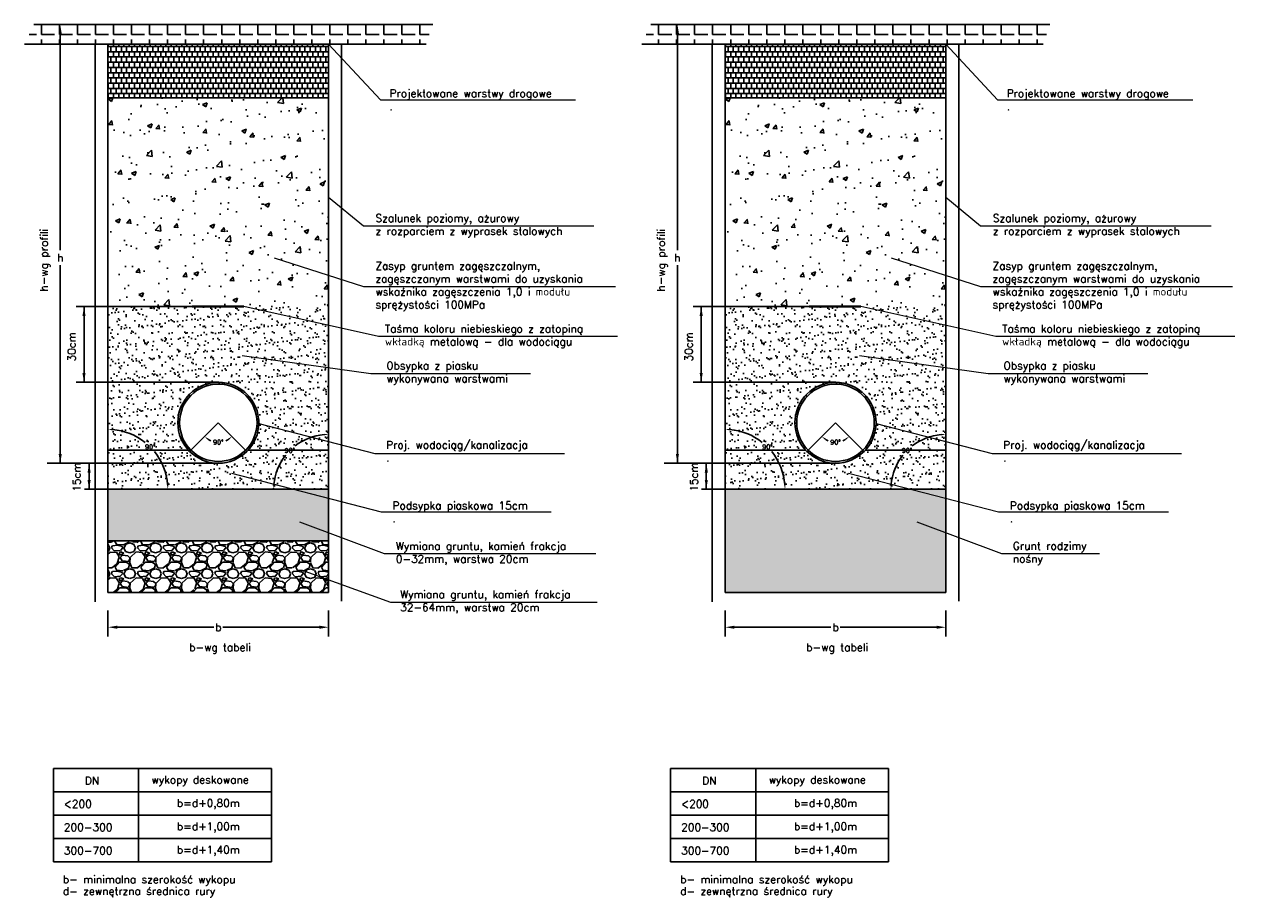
# Model space of a CAD drawing. Header units: millimetres. Extents: x 151.9 to 199.5, y 163.5 to 197.3.
import ezdxf

# ---------------------------------------------------------------- set-up
doc = ezdxf.new("R2010")
doc.units = ezdxf.units.MM
doc.header["$MEASUREMENT"] = 0
doc.header["$PDMODE"] = 3
doc.styles.add('AUDIT_I_100430065304-0', font='TXT.SHX')
doc.styles.add('Romans', font='romans.shx', dxfattribs={"height": 0.3})
doc.dimstyles.new('AUDIT_I_100430065304-1', dxfattribs={"dimtxt": 0.18, "dimasz": 0.18, "dimexe": 0.18, "dimexo": 0.0625, "dimgap": 0.09, "dimtad": 0, "dimtih": 1, "dimtoh": 1, "dimdec": 4, "dimzin": 0, "dimdsep": 46, "dimtxsty": 'AUDIT_I_100430065304-0', "dimcen": 0.09, "dimadec": 0, "dimazin": 0, "dimtfac": 1, "dimtdec": 4, "dimtofl": 0, "dimtmove": 0, "dimatfit": 3, "dimfxl": 1, "dimtolj": 1, "dimtzin": 0, "dimarcsym": 0})

# ---------------------------------------------------------------- blocks, each defined once
blk = doc.blocks.new('*D4')
at = {"color": 0, "lineweight": -2, "transparency": 16777216}
for start, end in [(94.8496, 127.6532), (141.5017, 175.1504)]:
    blk.add_arc((163.708, 179.276), 2.127, start, end, dxfattribs=at)
at = {"color": 0, "transparency": 16777216}
for points in [[(163.527, 181.426), (163.529, 181.366), (163.708, 181.404)], [(161.618, 179.455), (161.558, 179.457), (161.581, 179.276)]]:
    blk.add_solid(points, dxfattribs=at)
at = {"layer": 'DEFPOINTS', "color": 0, "transparency": 16777216}
for p in [(163.708, 194.451), (162.644, 181.119), (155.158, 179.276), (163.708, 179.276), (163.708, 179.276)]:
    blk.add_point(p, dxfattribs=at)
at = {"color": 0, "transparency": 16777216, "insert": (162.204, 180.781), "char_height": 0.18, "attachment_point": 5, "style": 'AUDIT_I_100430065304-0'}
blk.add_mtext('\\A1;90°', dxfattribs=at)
blk = doc.blocks.new('*D5')
at = {"color": 0, "lineweight": -2, "transparency": 16777216}
for start, end in [(51.6956, 85.5515), (4.4485, 39.0121)]:
    blk.add_arc((155.158, 179.276), 2.319, start, end, dxfattribs=at)
at = {"color": 0, "transparency": 16777216}
for points in [[(155.337, 181.558), (155.339, 181.618), (155.158, 181.595)], [(157.5, 179.457), (157.44, 179.455), (157.477, 179.276)]]:
    blk.add_solid(points, dxfattribs=at)
at = {"layer": 'DEFPOINTS', "color": 0, "transparency": 16777216}
for p in [(155.158, 194.451), (157.166, 180.436), (155.158, 179.276), (155.158, 179.276), (163.708, 179.276)]:
    blk.add_point(p, dxfattribs=at)
at = {"color": 0, "transparency": 16777216, "insert": (156.798, 180.916), "char_height": 0.18, "attachment_point": 5, "style": 'AUDIT_I_100430065304-0'}
blk.add_mtext('\\A1;90°', dxfattribs=at)
blk = doc.blocks.new('*D6')
at = {"color": 0, "lineweight": -2, "transparency": 16777216}
for start, end in [(238.7357, 247.7488), (292.2512, 301.2643)]:
    blk.add_arc((159.433, 181.856), 0.753, start, end, dxfattribs=at)
at = {"color": 0, "transparency": 16777216}
for points in [[(159.024, 181.189), (159.061, 181.236), (158.901, 181.324)], [(159.805, 181.236), (159.842, 181.189), (159.965, 181.324)]]:
    blk.add_solid(points, dxfattribs=at)
at = {"layer": 'DEFPOINTS', "color": 0, "transparency": 16777216}
for p in [(159.433, 181.856), (159.433, 181.856), (159.238, 181.129), (158.323, 180.746), (160.543, 180.746)]:
    blk.add_point(p, dxfattribs=at)
at = {"color": 0, "transparency": 16777216, "insert": (159.433, 181.103), "char_height": 0.18, "attachment_point": 5, "style": 'AUDIT_I_100430065304-0'}
blk.add_mtext('\\A1;90°', dxfattribs=at)
blk = doc.blocks.new('*D11')
at = {"color": 0, "lineweight": -2}
for start, end in [(94.8496, 127.6532), (141.5017, 175.1504)]:
    blk.add_arc((187.62, 179.276), 2.127, start, end, dxfattribs=at)
at = {"color": 0}
for points in [[(187.442, 181.366), (187.439, 181.426), (187.62, 181.404)], [(185.471, 179.457), (185.531, 179.455), (185.493, 179.276)]]:
    blk.add_solid(points, dxfattribs=at)
at = {"layer": 'DEFPOINTS', "color": 0}
for p in [(187.62, 194.451), (186.557, 181.119), (179.07, 179.276), (187.62, 179.276), (187.62, 179.276)]:
    blk.add_point(p, dxfattribs=at)
at = {"color": 0, "insert": (186.116, 180.781), "char_height": 0.18, "attachment_point": 5, "style": 'AUDIT_I_100430065304-0'}
blk.add_mtext('\\A1;90%%d', dxfattribs=at)
blk = doc.blocks.new('*D12')
at = {"color": 0, "lineweight": -2}
for start, end in [(51.6956, 85.5515), (4.4485, 39.0121)]:
    blk.add_arc((179.07, 179.276), 2.319, start, end, dxfattribs=at)
at = {"color": 0}
for points in [[(179.251, 181.618), (179.249, 181.558), (179.07, 181.595)], [(181.352, 179.455), (181.412, 179.457), (181.389, 179.276)]]:
    blk.add_solid(points, dxfattribs=at)
at = {"layer": 'DEFPOINTS', "color": 0}
for p in [(179.07, 194.451), (181.079, 180.436), (179.07, 179.276), (179.07, 179.276), (187.62, 179.276)]:
    blk.add_point(p, dxfattribs=at)
at = {"color": 0, "insert": (180.71, 180.916), "char_height": 0.18, "attachment_point": 5, "style": 'AUDIT_I_100430065304-0'}
blk.add_mtext('\\A1;90%%d', dxfattribs=at)
blk = doc.blocks.new('*D13')
at = {"color": 0, "lineweight": -2}
for start, end in [(238.7357, 247.7419), (292.2581, 301.2643)]:
    blk.add_arc((183.345, 181.856), 0.753, start, end, dxfattribs=at)
at = {"color": 0}
for points in [[(182.973, 181.236), (182.936, 181.189), (182.813, 181.324)], [(183.754, 181.189), (183.717, 181.236), (183.877, 181.324)]]:
    blk.add_solid(points, dxfattribs=at)
at = {"layer": 'DEFPOINTS', "color": 0}
for p in [(183.345, 181.856), (183.345, 181.856), (183.15, 181.129), (182.235, 180.746), (184.455, 180.746)]:
    blk.add_point(p, dxfattribs=at)
at = {"color": 0, "insert": (183.345, 181.103), "char_height": 0.18, "attachment_point": 5, "style": 'AUDIT_I_100430065304-0'}
blk.add_mtext('\\A1;90%%d', dxfattribs=at)

msp = doc.modelspace()

# ---------------------------------------------------------------- hatches: boundary and pattern name
h = msp.add_hatch()
h.set_pattern_fill('ANGLE', color=256, scale=0.1, style=0)
h.set_pattern_definition([(0, (803.57956, -23.8305), (0, 0.6985), [0.508, -0.1905]), (90, (803.57956, -23.8305), (-0.6985, 4e-17), [0.508, -0.1905])])
h.paths.add_polyline_path([(167.48102, 196.52255), (167.74112, 197.28804), (163.70797, 197.28804), (152.28384, 197.28804), (151.92564, 196.52255)])
h = msp.add_hatch()
h.set_pattern_fill('ANGLE', color=256, scale=0.1, style=0)
h.set_pattern_definition([(0, (827.4919, -23.8305), (0, 0.6985), [0.508, -0.1905]), (90, (827.4919, -23.8305), (-0.6985, 4e-17), [0.508, -0.1905])])
h.paths.add_polyline_path([(191.39333, 196.52255), (191.65342, 197.28804), (187.62027, 197.28804), (176.19614, 197.28804), (175.83795, 196.52255)])
h = msp.add_hatch()
h.set_pattern_fill('AR-B88', color=256, scale=0.001, style=0)
h.set_pattern_definition([(0, (803.57956, -23.8305), (0, 0.2032), []), (90, (803.57956, -23.8305), (-0.1016, 0.2032), [0.2032, -0.2032])])
h.paths.add_polyline_path([(155.15797, 194.45121), (155.15797, 196.52255), (163.70797, 196.52255), (163.70797, 194.45121)])
h = msp.add_hatch()
h.set_pattern_fill('AR-B88', color=256, scale=0.001, style=0)
h.set_pattern_definition([(0, (827.49187, -23.8305), (0, 0.2032), []), (90, (827.49187, -23.8305), (-0.1016, 0.2032), [0.2032, -0.2032])])
h.paths.add_polyline_path([(179.07027, 194.45121), (179.07027, 196.52255), (187.62027, 196.52255), (187.62027, 194.45121)])
h = msp.add_hatch()
h.set_pattern_fill('AR-CONC', color=256, scale=0.01, style=0)
h.set_pattern_definition([(50, (-2039.4645, 32.0337), (1.8218467, -0.1593909), [0.1905, -2.0955]), (355, (-2039.4645, 32.0337), (-0.3524283, 1.9105664), [0.1524, -1.6764]), (100.451, (-2039.3127, 32.0204), (1.469425, 1.7511669), [0.1619, -1.7809]), (46.1842, (-2039.4645, 32.5417), (2.7107904, -0.4204233), [0.28575, -3.14325]), (96.6356, (-2039.2386, 32.5066), (2.3740423, 2.4742556), [0.24285, -2.67135]), (351.184, (-2039.4645, 32.5417), (2.374046, 2.4742512), [0.2286, -2.5146]), (21, (-2039.2105, 32.4147), (1.5161488, -1.0226552), [0.1905, -2.0955]), (326, (-2039.2105, 32.4147), (0.6180203, 1.8418797), [0.1524, -1.6764]), (71.4514, (-2039.0842, 32.3295), (2.1341649, 0.8192286), [0.1619, -1.7809]), (37.5, (-2039.4645, 32.0337), (0.03088603, 0.84555039), [0, -1.65608, 0, -1.7018, 0, -1.68275]), (7.5, (-2039.4645, 32.0337), (0.66819663, 1.00180575), [0, -0.97028, 0, -1.61798, 0, -0.64135]), (327.5, (-2040.03094, 32.0337), (1.35590595, -0.05728744), [0, -0.635, 0, -1.9812, 0, -2.6289]), (317.5, (-2040.285, 32.0337), (1.4812918, 0.2542649), [0, -0.8255, 0, -1.31572, 0, -1.8669])])
h.paths.add_polyline_path([(163.70797, 194.45121), (155.15797, 194.45121), (155.15797, 189.08403), (159.41781, 186.3567), (163.70797, 186.3567)])
h.paths.add_polyline_path([(155.15797, 189.08403), (155.15797, 186.3567), (159.41781, 186.3567)], flags=17)
h = msp.add_hatch()
h.set_pattern_fill('AR-CONC', color=256, scale=0.01, style=0)
h.set_pattern_definition([(50, (-2015.5522, 32.0337), (1.8218467, -0.1593909), [0.1905, -2.0955]), (355, (-2015.5522, 32.0337), (-0.3524283, 1.9105664), [0.1524, -1.6764]), (100.451, (-2015.4004, 32.0204), (1.469425, 1.7511669), [0.1619, -1.7809]), (46.1842, (-2015.5522, 32.5417), (2.7107904, -0.4204233), [0.28575, -3.14325]), (96.6356, (-2015.3263, 32.5066), (2.3740423, 2.4742556), [0.24285, -2.67135]), (351.184, (-2015.5522, 32.5417), (2.374046, 2.4742512), [0.2286, -2.5146]), (21, (-2015.2982, 32.4147), (1.5161488, -1.0226552), [0.1905, -2.0955]), (326, (-2015.2982, 32.4147), (0.6180203, 1.8418797), [0.1524, -1.6764]), (71.4514, (-2015.1719, 32.3295), (2.1341649, 0.8192286), [0.1619, -1.7809]), (37.5, (-2015.5522, 32.0337), (0.03088603, 0.84555039), [0, -1.65608, 0, -1.7018, 0, -1.68275]), (7.5, (-2015.5522, 32.0337), (0.66819663, 1.00180575), [0, -0.97028, 0, -1.61798, 0, -0.64135]), (327.5, (-2016.11864, 32.0337), (1.35590595, -0.05728744), [0, -0.635, 0, -1.9812, 0, -2.6289]), (317.5, (-2016.3726, 32.0337), (1.4812918, 0.2542649), [0, -0.8255, 0, -1.31572, 0, -1.8669])])
h.paths.add_polyline_path([(187.62027, 194.45121), (179.07027, 194.45121), (179.07027, 189.08403), (183.33011, 186.3567), (187.62027, 186.3567)])
h.paths.add_polyline_path([(179.07027, 189.08403), (179.07027, 186.3567), (183.33011, 186.3567)], flags=17)
h = msp.add_hatch()
h.set_pattern_fill('AR-SAND', color=256, scale=0.01, style=0)
h.set_pattern_definition([(37.5, (803.57956, -23.8305), (-0.01600031, 0.48941324), [0, -0.38608, 0, -0.4318, 0, -0.41275]), (7.5, (803.57956, -23.8305), (0.4495233, 0.7168251), [0, -0.20828, 0, -0.34798, 0, -0.13335]), (327.5, (803.26714, -23.8305), (0.79099237, 0.00143718), [0, -0.127, 0, -0.4572, 0, -0.5969]), (317.5, (803.26714, -23.8305), (0.76355645, 0.2229293), [0, -0.0635, 0, -0.29972, 0, -0.3429])])
h.paths.add_polyline_path([(160.93297, 181.85608, 1), (157.93297, 181.85608, 1)], flags=16)
h.paths.add_polyline_path([(163.70797, 186.3567), (155.15797, 186.3567), (155.15797, 179.27638), (163.70797, 179.27638)])
h = msp.add_hatch()
h.set_pattern_fill('AR-SAND', color=256, scale=0.01, style=0)
h.set_pattern_definition([(37.5, (827.49187, -23.8305), (-0.01600031, 0.48941324), [0, -0.38608, 0, -0.4318, 0, -0.41275]), (7.5, (827.49187, -23.8305), (0.4495233, 0.7168251), [0, -0.20828, 0, -0.34798, 0, -0.13335]), (327.5, (827.17945, -23.8305), (0.79099237, 0.00143718), [0, -0.127, 0, -0.4572, 0, -0.5969]), (317.5, (827.17945, -23.8305), (0.76355645, 0.2229293), [0, -0.0635, 0, -0.29972, 0, -0.3429])])
h.paths.add_polyline_path([(184.84527, 181.85608, 1), (181.84527, 181.85608, 1)], flags=16)
h.paths.add_polyline_path([(187.62027, 186.3567), (179.07027, 186.3567), (179.07027, 179.27638), (187.62027, 179.27638)])
h = msp.add_hatch()
h.set_pattern_fill('GRAVEL', color=256, scale=0.5, style=0)
h.set_pattern_definition([(228.0128, (0.36, 0.5), (-3.999999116, -4.500000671), [0.067268, -6.659544]), (184.9697, (0.315, 0.45), (6.0000005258, 0.4999956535), [0.115434, -11.4279625]), (132.5104, (0.2, 0.44), (4.999995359, -5.500004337), [0.081394, -8.058016]), (267.2737, (0.005, 0.315), (0.4999980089, 10.0000001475), [0.105119, -10.406779]), (292.8337, (0, 0.21), (-2.5000049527, 5.999998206), [0.1030775, -10.2046865]), (357.2737, (0.04, 0.115), (-10.0000001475, 0.4999980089), [0.105119, -10.406779]), (37.6942, (0.145, 0.11), (-6.5000036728, -4.9999952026), [0.1390145, -13.7624245]), (72.2553, (0.255, 0.195), (3.5000053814, 10.9999981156), [0.131244, -12.9931605]), (121.4296, (0.295, 0.32), (-4.000004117, 6.4999975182), [0.105475, -10.4420365]), (175.2364, (0.24, 0.41), (5.500000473, -0.499995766), [0.120416, -5.9003815]), (222.3974, (0.12, 0.42), (-6.0000036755, -5.499996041), [0.155724, -15.4166875]), (138.8141, (0.5, 0.31), (-3.500001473, 2.999998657), [0.0531505, -5.261922]), (171.4692, (0.46, 0.345), (6.4999991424, -1.000003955), [0.1011185, -10.0107555]), (225, (0.36, 0.36), (-6e-17, -0.50000015), [0.0707105, -0.636396]), (203.1986, (0.325, 0.42), (2.499999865, 1.000000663), [0.038079, -3.7698075]), (291.8014, (0.29, 0.405), (-0.499999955, 1.500000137), [0.0538515, -2.638731]), (30.9638, (0.31, 0.355), (1.49999901, 1.000001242), [0.0874645, -2.8280115]), (161.5651, (0.385, 0.4), (1.00000022, -0.4999992), [0.0632455, -1.5178935]), (16.3895, (0, 0.405), (5.0000010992, 1.499996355), [0.0886, -8.7714225]), (70.3462, (0.085, 0.43), (-1.9999976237, -5.500001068), [0.0743305, -7.358704]), (293.1986, (0.385, 0.5), (-1.000000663, 2.499999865), [0.0761575, -3.731729]), (343.6105, (0.415, 0.43), (-5.0000010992, 1.499996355), [0.0886, -8.7714225]), (339.444, (0, 0.095), (-2.500000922, 0.999997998), [0.08544, -4.186562]), (294.7751, (0.08, 0.065), (-2.4999960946, 5.500001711), [0.071589, -7.0873215]), (66.8014, (0.39, 0), (1.000000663, 2.499999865), [0.0761575, -3.731729]), (17.354, (0.42, 0.07), (-6.5000010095, -1.999997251), [0.0838155, -8.297712]), (69.444, (0.145, 0), (-0.999997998, -2.500000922), [0.04272, -4.229282]), (101.3099, (0.36, 0), (-0.499998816, 2.000000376), [0.025495, -2.5240145]), (165.9638, (0.355, 0.025), (1.50000027, -0.49999903), [0.1030775, -1.958475]), (186.009, (0.255, 0.05), (4.9999998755, 0.4999996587), [0.095525, -9.4569615]), (303.6901, (0.31, 0.31), (-0.50000067, 0.99999978), [0.072111, -1.7306645]), (353.1572, (0.35, 0.25), (8.4999996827, -1.000003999), [0.125897, -12.4637815]), (60.9454, (0.475, 0.235), (-2.000000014, -3.500000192), [0.051478, -5.096337]), (90, (0.5, 0.28), (-0.5, 0.5), [0.03, -0.47]), (120.2564, (0.245, 0.065), (1.9999974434, -3.500001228), [0.069462, -6.87676]), (48.0128, (0.21, 0.125), (3.999999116, 4.500000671), [0.134536, -6.592276]), (0, (0.3, 0.225), (0.5, 0.5), [0.13, -0.37]), (325.3048, (0.43, 0.225), (-4.9999971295, 3.500004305), [0.079057, -7.826637]), (254.0546, (0.495, 0.18), (-0.499999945, -2.000000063), [0.072801, -3.567254]), (207.646, (0.475, 0.11), (-9.4999979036, -5.0000038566), [0.1185325, -11.734737]), (175.4261, (0.37, 0.055), (-6.5000002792, 0.4999974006), [0.1253995, -12.414537])])
h.paths.add_polyline_path([(161.59528, 179.27638), (163.70797, 178.70064), (163.70797, 179.27638)], flags=17)
h.paths.add_polyline_path([(155.15797, 179.27638), (155.15797, 177.27638), (163.70797, 177.27638), (163.70797, 178.70064), (161.59528, 179.27638)])
h = msp.add_hatch()
h.set_pattern_fill('GRAVEL', color=256, scale=0.5, style=0)
h.set_pattern_definition([(228.0128, (24.272308, 0.5), (-3.999999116, -4.500000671), [0.067268, -6.659544]), (184.9697, (24.227308, 0.45), (6.0000005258, 0.4999956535), [0.115434, -11.4279625]), (132.5104, (24.112308, 0.44), (4.999995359, -5.500004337), [0.081394, -8.058016]), (267.2737, (23.917308, 0.315), (0.4999980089, 10.0000001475), [0.105119, -10.406779]), (292.8337, (23.912308, 0.21), (-2.5000049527, 5.999998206), [0.1030775, -10.2046865]), (357.2737, (23.952308, 0.115), (-10.0000001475, 0.4999980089), [0.105119, -10.406779]), (37.6942, (24.057308, 0.11), (-6.5000036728, -4.9999952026), [0.1390145, -13.7624245]), (72.2553, (24.167308, 0.195), (3.5000053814, 10.9999981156), [0.131244, -12.9931605]), (121.4296, (24.207308, 0.32), (-4.000004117, 6.4999975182), [0.105475, -10.4420365]), (175.2364, (24.152308, 0.41), (5.500000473, -0.499995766), [0.120416, -5.9003815]), (222.3974, (24.032308, 0.42), (-6.0000036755, -5.499996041), [0.155724, -15.4166875]), (138.8141, (24.41231, 0.31), (-3.500001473, 2.999998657), [0.0531505, -5.261922]), (171.4692, (24.372308, 0.345), (6.4999991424, -1.000003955), [0.1011185, -10.0107555]), (225, (24.2723, 0.36), (-6e-17, -0.50000015), [0.0707105, -0.636396]), (203.1986, (24.23731, 0.42), (2.499999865, 1.000000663), [0.038079, -3.7698075]), (291.8014, (24.20231, 0.405), (-0.499999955, 1.500000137), [0.0538515, -2.638731]), (30.9638, (24.22231, 0.355), (1.49999901, 1.000001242), [0.0874645, -2.8280115]), (161.5651, (24.2973, 0.4), (1.00000022, -0.4999992), [0.0632455, -1.5178935]), (16.3895, (23.912308, 0.405), (5.0000010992, 1.499996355), [0.0886, -8.7714225]), (70.3462, (23.997308, 0.43), (-1.9999976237, -5.500001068), [0.0743305, -7.358704]), (293.1986, (24.29731, 0.5), (-1.000000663, 2.499999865), [0.0761575, -3.731729]), (343.6105, (24.327308, 0.43), (-5.0000010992, 1.499996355), [0.0886, -8.7714225]), (339.444, (23.91231, 0.095), (-2.500000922, 0.999997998), [0.08544, -4.186562]), (294.7751, (23.992308, 0.065), (-2.4999960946, 5.500001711), [0.071589, -7.0873215]), (66.8014, (24.30231, 0), (1.000000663, 2.499999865), [0.0761575, -3.731729]), (17.354, (24.332308, 0.07), (-6.5000010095, -1.999997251), [0.0838155, -8.297712]), (69.444, (24.05731, 0), (-0.999997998, -2.500000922), [0.04272, -4.229282]), (101.3099, (24.27231, 0), (-0.499998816, 2.000000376), [0.025495, -2.5240145]), (165.9638, (24.26731, 0.025), (1.50000027, -0.49999903), [0.1030775, -1.958475]), (186.009, (24.167308, 0.05), (4.9999998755, 0.4999996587), [0.095525, -9.4569615]), (303.6901, (24.22231, 0.31), (-0.50000067, 0.99999978), [0.072111, -1.7306645]), (353.1572, (24.262308, 0.25), (8.4999996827, -1.000003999), [0.125897, -12.4637815]), (60.9454, (24.38731, 0.235), (-2.000000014, -3.500000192), [0.051478, -5.096337]), (90, (24.4123, 0.28), (-0.5, 0.5), [0.03, -0.47]), (120.2564, (24.157308, 0.065), (1.9999974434, -3.500001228), [0.069462, -6.87676]), (48.0128, (24.122308, 0.125), (3.999999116, 4.500000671), [0.134536, -6.592276]), (0, (24.2123, 0.225), (0.5, 0.5), [0.13, -0.37]), (325.3048, (24.342308, 0.225), (-4.9999971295, 3.500004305), [0.079057, -7.826637]), (254.0546, (24.40731, 0.18), (-0.499999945, -2.000000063), [0.072801, -3.567254]), (207.646, (24.387308, 0.11), (-9.4999979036, -5.0000038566), [0.1185325, -11.734737]), (175.4261, (24.282308, 0.055), (-6.5000002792, 0.4999974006), [0.1253995, -12.414537])])
h.paths.add_polyline_path([(185.50759, 179.27638), (187.62027, 178.70064), (187.62027, 179.27638)], flags=17)
h.paths.add_polyline_path([(179.07027, 179.27638), (179.07027, 175.27638), (187.62027, 175.27638), (187.62027, 178.70064), (185.50759, 179.27638)])
h = msp.add_hatch()
h.set_pattern_fill('GRAVEL', color=256, style=0)
h.set_pattern_definition([(228.0128, (0.72, 1), (-7.999998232, -9.000001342), [0.134536, -13.319088]), (184.9697, (0.63, 0.9), (12.0000010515, 0.999991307), [0.230868, -22.855925]), (132.5104, (0.4, 0.88), (9.999990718, -11.000008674), [0.162788, -16.116032]), (267.2737, (0.01, 0.63), (0.999996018, 20.000000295), [0.210238, -20.813558]), (292.8337, (0, 0.42), (-5.000009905, 11.999996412), [0.206155, -20.409373]), (357.2737, (0.08, 0.23), (-20.000000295, 0.999996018), [0.210238, -20.813558]), (37.6942, (0.29, 0.22), (-13.0000073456, -9.999990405), [0.278029, -27.524849]), (72.2553, (0.51, 0.39), (7.000010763, 21.999996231), [0.262488, -25.986321]), (121.4296, (0.59, 0.64), (-8.000008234, 12.9999950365), [0.21095, -20.884073]), (175.2364, (0.48, 0.82), (11.000000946, -0.999991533), [0.240832, -11.800763]), (222.3974, (0.24, 0.84), (-12.000007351, -10.999992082), [0.311448, -30.833375]), (138.8141, (1, 0.62), (-7.000002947, 5.999997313), [0.106301, -10.523844]), (171.4692, (0.92, 0.69), (12.999998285, -2.00000791), [0.202237, -20.021511]), (225, (0.72, 0.72), (-1e-16, -1.0000003), [0.141421, -1.272792]), (203.1986, (0.65, 0.84), (4.99999973, 2.000001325), [0.076158, -7.539615]), (291.8014, (0.58, 0.81), (-0.99999991, 3.00000027), [0.107703, -5.277462]), (30.9638, (0.62, 0.71), (2.99999802, 2.00000248), [0.174929, -5.656023]), (161.5651, (0.77, 0.8), (2.00000043, -0.9999984), [0.126491, -3.035787]), (16.3895, (0, 0.81), (10.000002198, 2.99999271), [0.1772, -17.542845]), (70.3462, (0.17, 0.86), (-3.999995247, -11.000002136), [0.148661, -14.717408]), (293.1986, (0.77, 1), (-2.000001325, 4.99999973), [0.152315, -7.463458]), (343.6105, (0.83, 0.86), (-10.000002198, 2.99999271), [0.1772, -17.542845]), (339.444, (0, 0.19), (-5.000001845, 1.999995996), [0.17088, -8.373124]), (294.7751, (0.16, 0.13), (-4.99999219, 11.000003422), [0.143178, -14.174643]), (66.8014, (0.78, 0), (2.000001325, 4.99999973), [0.152315, -7.463458]), (17.354, (0.84, 0.14), (-13.000002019, -3.999994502), [0.167631, -16.595424]), (69.444, (0.29, 0), (-1.999995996, -5.000001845), [0.08544, -8.458564]), (101.3099, (0.72, 0), (-0.99999763, 4.00000075), [0.05099, -5.048029]), (165.9638, (0.71, 0.05), (3.00000055, -0.99999806), [0.206155, -3.91695]), (186.009, (0.51, 0.1), (9.999999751, 0.999999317), [0.19105, -18.913923]), (303.6901, (0.62, 0.62), (-1.00000133, 1.99999956), [0.144222, -3.461329]), (353.1572, (0.7, 0.5), (16.9999993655, -2.000007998), [0.251794, -24.927563]), (60.9454, (0.95, 0.47), (-4.000000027, -7.000000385), [0.102956, -10.192674]), (90, (1, 0.56), (-1, 1), [0.06, -0.94]), (120.2564, (0.49, 0.13), (3.999994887, -7.000002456), [0.138924, -13.75352]), (48.0128, (0.42, 0.25), (7.999998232, 9.000001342), [0.269072, -13.184552]), (0, (0.6, 0.45), (1, 1), [0.26, -0.74]), (325.3048, (0.86, 0.45), (-9.999994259, 7.00000861), [0.158114, -15.653274]), (254.0546, (0.99, 0.36), (-0.99999989, -4.00000013), [0.145602, -7.134508]), (207.646, (0.95, 0.22), (-18.999995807, -10.000007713), [0.237065, -23.469474]), (175.4261, (0.74, 0.11), (-13.000000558, 0.999994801), [0.250799, -24.829074])])
h.paths.add_polyline_path([(163.70797, 177.27638), (155.15797, 177.27638), (155.15797, 175.27638), (163.70797, 175.27638)])

# ---------------------------------------------------------------- linework, layer by layer
for p, q in [((152.28384, 197.28804), (167.74112, 197.28804)), ((155.15797, 197.28804), (153.1282, 197.28804)), ((167.74112, 197.28804), (163.70797, 197.28804)), ((176.19614, 197.28804), (191.65342, 197.28804)), ((179.07027, 197.28804), (177.04051, 197.28804)), ((191.65342, 197.28804), (187.62027, 197.28804)), ((153.3082, 197.10804), (153.3082, 188.54096)), ((177.22051, 197.10804), (177.22051, 188.54096)), ((167.48102, 196.52255), (151.92564, 196.52255)), ((154.65797, 174.91211), (154.65797, 196.52255)), ((155.15797, 196.52255), (155.15797, 179.27638)), ((155.15797, 196.52255), (155.15797, 194.45121)), ((155.15797, 196.52255), (163.70797, 196.52255)), ((155.15797, 194.45121), (155.15797, 196.52255)), ((163.70797, 196.52255), (163.70797, 179.27638)), ((163.70797, 194.45121), (163.70797, 196.52255)), ((163.70797, 196.52255), (163.70797, 194.45121)), ((164.20797, 196.52255), (164.20797, 174.93583)), ((191.39333, 196.52255), (175.83795, 196.52255)), ((178.57027, 174.91211), (178.57027, 196.52255)), ((179.07027, 196.52255), (179.07027, 179.27638)), ((179.07027, 196.52255), (179.07027, 194.45121)), ((179.07027, 196.52255), (187.62027, 196.52255)), ((179.07027, 194.45121), (179.07027, 196.52255)), ((187.62027, 196.52255), (187.62027, 179.27638)), ((187.62027, 194.45121), (187.62027, 196.52255)), ((187.62027, 196.52255), (187.62027, 194.45121)), ((188.12027, 196.52255), (188.12027, 174.93583)), ((155.15797, 194.45121), (163.70797, 194.45121)), ((155.15797, 194.45121), (163.70797, 194.45121)), ((155.15797, 194.45121), (155.15797, 179.27638)), ((163.70797, 194.45121), (155.15797, 194.45121)), ((163.70797, 194.45121), (155.15797, 194.45121)), ((155.15797, 194.45121), (163.70797, 194.45121)), ((155.15797, 175.27638), (155.15797, 194.45121)), ((155.15797, 194.45121), (163.70797, 194.45121)), ((163.70797, 179.27638), (163.70797, 194.45121)), ((163.70797, 194.45121), (163.70797, 175.27638)), ((179.07027, 194.45121), (187.62027, 194.45121)), ((179.07027, 194.45121), (187.62027, 194.45121)), ((179.07027, 194.45121), (179.07027, 179.27638)), ((187.62027, 194.45121), (179.07027, 194.45121)), ((187.62027, 194.45121), (179.07027, 194.45121)), ((179.07027, 194.45121), (187.62027, 194.45121)), ((179.07027, 175.27638), (179.07027, 194.45121)), ((179.07027, 194.45121), (187.62027, 194.45121)), ((187.62027, 179.27638), (187.62027, 194.45121)), ((187.62027, 194.45121), (187.62027, 175.27638)), ((153.3082, 180.28654), (153.3082, 187.96096)), ((177.22051, 180.28654), (177.22051, 187.96096)), ((159.45136, 186.3567), (153.92204, 186.3567)), ((154.22954, 186.3567), (154.22954, 183.42552)), ((158.41781, 186.3567), (154.23407, 186.3567)), ((183.36367, 186.3567), (177.83434, 186.3567)), ((178.14185, 186.3567), (178.14185, 183.42552)), ((182.33011, 186.3567), (178.14638, 186.3567)), ((159.45136, 183.42552), (153.92204, 183.42552)), ((183.36367, 183.42552), (177.83434, 183.42552)), ((159.43297, 181.85608), (158.32313, 180.74625)), ((159.43297, 181.85608), (160.5428, 180.74625)), ((183.34527, 181.85608), (182.23544, 180.74625)), ((183.34527, 181.85608), (184.45511, 180.74625)), ((155.15797, 180.79542), (158.27604, 180.79542)), ((160.58989, 180.79542), (163.70797, 180.79542)), ((179.07027, 180.79542), (182.18835, 180.79542)), ((184.5022, 180.79542), (187.62027, 180.79542)), ((159.43297, 180.28654), (152.79768, 180.28654)), ((155.15797, 180.28654), (154.24455, 180.28654)), ((154.42744, 180.28654), (154.42744, 179.27638)), ((183.34527, 180.28654), (176.70999, 180.28654)), ((179.07027, 180.28654), (178.15685, 180.28654)), ((178.33974, 180.28654), (178.33974, 179.27638)), ((155.15915, 179.27638), (154.24455, 179.27638)), ((155.15797, 179.27638), (163.70797, 179.27638)), ((155.15797, 179.27638), (163.70797, 179.27638)), ((163.70797, 179.27638), (155.15797, 179.27638)), ((179.07145, 179.27638), (178.15685, 179.27638)), ((179.07027, 179.27638), (187.62027, 179.27638)), ((179.07027, 179.27638), (187.62027, 179.27638)), ((187.62027, 179.27638), (179.07027, 179.27638)), ((163.70797, 177.27638), (155.15797, 177.27638)), ((163.70797, 175.27638), (155.15797, 175.27638)), ((187.62027, 175.27638), (179.07027, 175.27638)), ((155.15797, 174.58041), (155.15797, 173.56553)), ((163.70797, 174.58041), (163.70797, 173.56553)), ((179.07027, 174.58041), (179.07027, 173.56553)), ((187.62027, 174.58041), (187.62027, 173.56553)), ((155.33797, 173.92989), (159.25725, 173.92989)), ((163.52797, 173.92989), (159.60868, 173.92989)), ((179.25027, 173.92989), (183.16956, 173.92989)), ((187.44027, 173.92989), (183.52099, 173.92989)), ((153.04546, 168.46061), (153.04546, 164.83931)), ((161.48922, 168.46061), (153.04546, 168.46061)), ((156.34237, 168.46061), (156.34237, 167.55529)), ((161.48922, 164.83931), (161.48922, 168.46061)), ((176.95776, 168.46061), (176.95776, 164.83931)), ((185.40153, 168.46061), (176.95776, 168.46061)), ((180.25468, 168.46061), (180.25468, 167.55529)), ((185.40153, 164.83931), (185.40153, 168.46061)), ((153.04546, 167.55529), (161.48922, 167.55529)), ((153.04546, 167.55529), (161.48922, 167.55529)), ((156.34237, 167.55529), (156.34237, 164.83931)), ((176.95776, 167.55529), (185.40153, 167.55529)), ((176.95776, 167.55529), (185.40153, 167.55529)), ((180.25468, 167.55529), (180.25468, 164.83931)), ((153.04546, 166.64996), (161.48922, 166.64996)), ((153.04546, 166.64996), (161.48922, 166.64996)), ((153.04546, 166.64996), (161.48922, 166.64996)), ((176.95776, 166.64996), (185.40153, 166.64996)), ((176.95776, 166.64996), (185.40153, 166.64996)), ((176.95776, 166.64996), (185.40153, 166.64996)), ((153.04546, 165.74464), (161.48922, 165.74464)), ((153.04546, 165.74464), (161.48922, 165.74464)), ((153.04546, 165.74464), (161.48922, 165.74464)), ((176.95776, 165.74464), (185.40153, 165.74464)), ((176.95776, 165.74464), (185.40153, 165.74464)), ((176.95776, 165.74464), (185.40153, 165.74464)), ((153.04546, 164.83931), (161.48922, 164.83931)), ((153.04546, 164.83931), (161.48922, 164.83931)), ((153.04546, 164.83931), (161.48922, 164.83931)), ((176.95776, 164.83931), (185.40153, 164.83931)), ((176.95776, 164.83931), (185.40153, 164.83931)), ((176.95776, 164.83931), (185.40153, 164.83931))]:
    msp.add_line(p, q)
at = {"lineweight": 0}
for p, q in [((163.70797, 196.52255), (165.71093, 194.37097)), ((187.62027, 196.52255), (189.62323, 194.37097)), ((165.71093, 194.37097), (173.2728, 194.37097)), ((189.62323, 194.37097), (197.1851, 194.37097)), ((163.70797, 190.59966), (165.05246, 189.48476)), ((187.62027, 190.59966), (188.96477, 189.48476)), ((165.05246, 189.48476), (173.98694, 189.48476)), ((188.96477, 189.48476), (197.89925, 189.48476)), ((161.59471, 188.25081), (165.05246, 187.1349)), ((185.50702, 188.25081), (188.96477, 187.1349)), ((165.05246, 187.1349), (174.81647, 187.1349)), ((188.96477, 187.1349), (198.72877, 187.1349)), ((165.64024, 185.20028), (160.41781, 186.3567)), ((189.55255, 185.20028), (184.33011, 186.3567)), ((174.89917, 185.20028), (165.64024, 185.20028)), ((198.81148, 185.20028), (189.55255, 185.20028)), ((160.36046, 184.45861), (165.34226, 183.76946)), ((184.27277, 184.45861), (189.25457, 183.76946)), ((165.34226, 183.76946), (171.53061, 183.76946)), ((189.25457, 183.76946), (195.44292, 183.76946)), ((161.00208, 181.81949), (165.50125, 180.66718)), ((184.91439, 181.81949), (189.41356, 180.66718)), ((165.50125, 180.66718), (172.84198, 180.66718)), ((189.41356, 180.66718), (196.75429, 180.66718)), ((159.93768, 179.90612), (165.74833, 178.39644)), ((183.84999, 179.90612), (189.66064, 178.39644)), ((165.74833, 178.39644), (172.33056, 178.39644)), ((189.66064, 178.39644), (196.24286, 178.39644)), ((162.57939, 178.01227), (165.8608, 176.78243)), ((186.4917, 178.01227), (189.77311, 176.78243)), ((165.8608, 176.78243), (174.06446, 176.78243)), ((189.77311, 176.78243), (193.57676, 176.78243)), ((162.64573, 176.16006), (166.1045, 174.90586)), ((166.1045, 174.90586), (174.10816, 174.90586))]:
    msp.add_line(p, q, dxfattribs=at)
at = {"lineweight": 40}
for p, q in [((158.41781, 186.3567), (160.41781, 186.3567)), ((182.33011, 186.3567), (184.33011, 186.3567))]:
    msp.add_line(p, q, dxfattribs=at)
for centre, radius in [((159.43297, 181.85608), 1.56954), ((159.43297, 181.85608), 1.5), ((183.34527, 181.85608), 1.56954), ((183.34527, 181.85608), 1.5)]:
    msp.add_circle(centre, radius)
for points in [[(153.2482, 196.92804), (153.3682, 196.92804), (153.3082, 197.28804)], [(177.16051, 196.92804), (177.28051, 196.92804), (177.22051, 197.28804)], [(154.16954, 185.9967), (154.28954, 185.9967), (154.22954, 186.3567)], [(178.08185, 185.9967), (178.20185, 185.9967), (178.14185, 186.3567)], [(154.16954, 183.78552), (154.28954, 183.78552), (154.22954, 183.42552)], [(178.08185, 183.78552), (178.20185, 183.78552), (178.14185, 183.42552)], [(153.2482, 180.64654), (153.3682, 180.64654), (153.3082, 180.28654)], [(177.16051, 180.64654), (177.28051, 180.64654), (177.22051, 180.28654)], [(154.36744, 179.92654), (154.48744, 179.92654), (154.42744, 180.28654)], [(178.27974, 179.92654), (178.39974, 179.92654), (178.33974, 180.28654)], [(154.36744, 179.63638), (154.48744, 179.63638), (154.42744, 179.27638)], [(178.27974, 179.63638), (178.39974, 179.63638), (178.33974, 179.27638)], [(155.51797, 173.98989), (155.51797, 173.86989), (155.15797, 173.92989)], [(163.34797, 173.98989), (163.34797, 173.86989), (163.70797, 173.92989)], [(179.43027, 173.98989), (179.43027, 173.86989), (179.07027, 173.92989)], [(187.26027, 173.98989), (187.26027, 173.86989), (187.62027, 173.92989)]]:
    msp.add_solid(points)

# ---------------------------------------------------------------- texts
at = {"char_height": 0.3, "style": 'Romans'}
for s, insert, width, attachment_point in [('Projektowane warstwy drogowe\\P.', (166.06505, 194.37097), 14.4683424, 4), ('Projektowane warstwy drogowe\\P.', (189.97736, 194.37097), 14.4683424, 4), ('Szalunek poziomy, ażurowy\\Pz rozparciem z wyprasek stalowych ', (165.5287, 189.48476), 10.9681832, 4), ('Szalunek poziomy, ażurowy\\Pz rozparciem z wyprasek stalowych ', (189.44101, 189.48476), 10.9681832, 4), ('Zasyp gruntem zagęszczalnym,\\Pzagęszczanym warstwami do uzyskania wskaźnika zagęszczenia 1,0 i modułu sprężystości 100MPa', (165.51804, 187.1349), 10.9681832, 4), ('Zasyp gruntem zagęszczalnym,\\Pzagęszczanym warstwami do uzyskania wskaźnika zagęszczenia 1,0 i modułu sprężystości 100MPa', (189.43035, 187.1349), 10.9681832, 4), ('Taśma koloru niebieskiego z zatopiną\\Pwkładką metalową - dla wodociągu', (165.88789, 185.20028), 10.9681832, 4), ('Taśma koloru niebieskiego z zatopiną\\Pwkładką metalową - dla wodociągu', (189.8002, 185.20028), 10.9681832, 4), ('\\pxt21;Obsypka z piasku\\Pwykonywana warstwami\\P\\pt;', (165.94342, 183.76946), 10.9681832, 4), ('\\pxt21;Obsypka z piasku\\Pwykonywana warstwami\\P\\pt;', (189.85573, 183.76946), 10.9681832, 4), ('Proj. wodociąg/kanalizacja\\P.', (165.93254, 180.74713), 10.9681832, 4), ('Proj. wodociąg/kanalizacja\\P.', (189.84485, 180.74713), 10.9681832, 4), ('Podsypka piaskowa 15cm\\P.', (166.18615, 178.39644), 10.9681832, 4), ('Podsypka piaskowa 15cm\\P.', (190.09846, 178.39644), 10.9681832, 4), ('Wymiana gruntu, kamień frakcja\\P0-32mm, warstwa 20cm', (166.30794, 176.78243), 10.9681832, 4), ('Grunt rodzimy\\Pnośny', (190.22025, 176.78243), 10.9681832, 4), ('Wymiana gruntu, kamień frakcja\\P32-64mm, warstwa 20cm', (166.47629, 174.90586), 10.9681832, 4), ('b-wg tabeli', (158.30186, 173.30281), 5.623547, 1), ('b-wg tabeli', (182.21417, 173.30281), 5.623547, 1), ('DN ', (154.26755, 168.13511), 5.623547, 1), ('wykopy deskowane', (156.84454, 168.17192), 5.623547, 1), ('DN ', (178.17985, 168.13511), 5.623547, 1), ('wykopy deskowane', (180.75685, 168.17192), 5.623547, 1), ('<200', (153.45034, 167.23481), 5.623547, 1), ('b=d+0,80m', (157.82514, 167.26659), 5.623547, 1), ('<200', (177.36265, 167.23481), 5.623547, 1), ('b=d+0,80m', (181.73745, 167.26659), 5.623547, 1), ('b=d+1,00m', (157.82514, 166.36127), 5.623547, 1), ('b=d+1,00m', (181.73745, 166.36127), 5.623547, 1), ('200-300', (153.45034, 166.32948), 5.623547, 1), ('200-300', (177.36265, 166.32948), 5.623547, 1), ('300-700', (153.45034, 165.42416), 5.623547, 1), ('b=d+1,40m', (157.82514, 165.45594), 5.623547, 1), ('300-700', (177.36265, 165.42416), 5.623547, 1), ('b=d+1,40m', (181.73745, 165.45594), 5.623547, 1), ('b- minimalna szerokość wykopu', (153.41302, 164.30708), 8.7050352, 1), ('b- minimalna szerokość wykopu', (177.32533, 164.30708), 8.7050352, 1), ('d- zewnętrzna średnica rury', (153.41302, 163.85256), 7.6991966, 1), ('d- zewnętrzna średnica rury', (177.32533, 163.85256), 7.6991966, 1)]:
    msp.add_mtext(s, dxfattribs=dict(at, insert=insert, width=width, attachment_point=attachment_point))
at = {"char_height": 0.3, "attachment_point": 1, "rotation": 90, "style": 'Romans'}
for s, insert, width in [('h-wg profili', (152.52475, 186.94636), 5.623547), ('h-wg profili', (176.43706, 186.94636), 5.623547), ('30cm', (153.59999, 184.23313), 10.9681832), ('30cm', (177.5123, 184.23313), 10.9681832), ('15cm', (153.79789, 179.18494), 10.9681832), ('15cm', (177.71019, 179.18494), 10.9681832)]:
    msp.add_mtext(s, dxfattribs=dict(at, insert=insert, width=width))
at = {"char_height": 0.3, "attachment_point": 5, "style": 'Romans'}
for s, insert in [('\\A1;h', (153.3082, 188.25096)), ('\\A1;h', (177.22051, 188.25096)), ('\\A1;b', (159.43297, 173.92989)), ('\\A1;b', (183.34527, 173.92989))]:
    msp.add_mtext(s, dxfattribs=dict(at, insert=insert))

# ---------------------------------------------------------------- dimensions: what is measured, and where the dimension line sits
for base, line1, line2, picture, middle in [((162.64434, 181.11864), ((163.70797, 194.45121), (163.70797, 179.27638)), ((163.70797, 179.27638), (155.15797, 179.27638)), '*D4', (162.20377, 180.78058)), ((157.16623, 180.43585), ((155.15797, 179.27638), (155.15797, 194.45121)), ((163.70797, 179.27638), (155.15797, 179.27638)), '*D5', (156.7977, 180.91612)), ((186.55664, 181.11864), ((187.62027, 194.45121), (187.62027, 179.27638)), ((187.62027, 179.27638), (179.07027, 179.27638)), '*D11', (186.11607, 180.78058)), ((181.07853, 180.43585), ((179.07027, 179.27638), (179.07027, 194.45121)), ((187.62027, 179.27638), (179.07027, 179.27638)), '*D12', (180.71001, 180.91612)), ((159.23817, 181.12909), ((159.43297, 181.85608), (160.5428, 180.74625)), ((159.43297, 181.85608), (158.32313, 180.74625)), '*D6', (159.43297, 181.10344)), ((183.15048, 181.12909), ((183.34527, 181.85608), (184.45511, 180.74625)), ((183.34527, 181.85608), (182.23544, 180.74625)), '*D13', (183.34527, 181.10344))]:
    dim = msp.add_angular_dim_2l(base=base, line1=line1, line2=line2, dimstyle='AUDIT_I_100430065304-1')
    dim.commit()
    dim.dimension.update_dxf_attribs({"geometry": picture, "text_midpoint": middle})

doc.saveas('drawing.dxf')
